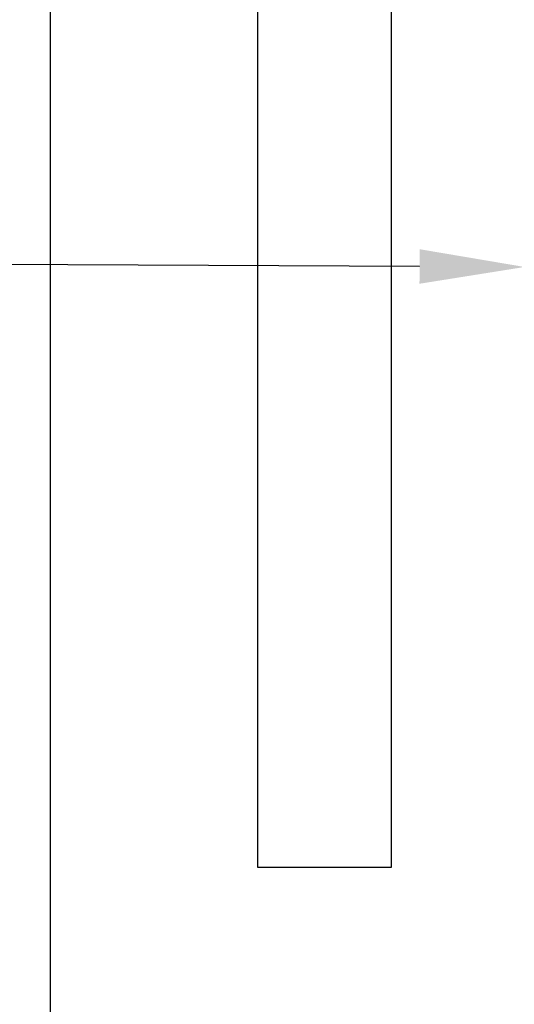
# Model space of a CAD drawing. Header units: inches. Extents: x 2954 to 6480, y 249 to 2776.
# Tile 3 of 105: x 3158 to 3252, y 1191 to 1378. Entities that reach past the tile are written whole.
import ezdxf
from ezdxf import colors
from ezdxf.entities.mleader import LeaderData, LeaderLine
from ezdxf.math import Vec2, Vec3

# ---------------------------------------------------------------- set-up
doc = ezdxf.new("R2010")
doc.units = ezdxf.units.IN
doc.header["$MEASUREMENT"] = 0
doc.layers.add('LV_PANEL MOUNT', color=7, linetype='Continuous')
doc.layers.add('OIL PUMP', color=7, linetype='Continuous')
doc.styles.get("Standard").update_dxf_attribs({"font": 'arial.ttf'})

msp = doc.modelspace()

# ---------------------------------------------------------------- linework, layer by layer
msp.add_lwpolyline([(3163.58, 2524.7), (3823.98, 2524.7), (3823.98, 949.9), (3163.58, 949.9)], close=True)
at = {"layer": 'LV_PANEL MOUNT'}
for p, q in [((3203.02, 1216.56), (3203.02, 2156.36)), ((3228.42, 2156.36), (3228.42, 1216.56)), ((3228.42, 1216.56), (3203.02, 1216.56))]:
    msp.add_line(p, q, dxfattribs=at)

# ---------------------------------------------------------------- leaders
at = {"layer": 'OIL PUMP'}
ml = msp.add_multileader_mtext('Standard', dxfattribs=at)
ml.set_content('MMP107 / C220', color=256)
ml.set_leader_properties()
ml.build(insert=Vec2(0, 0))
ml.multileader.update_dxf_attribs({"dogleg_length": 20.76, "arrow_head_size": 20})
ctx = ml.context
ctx.base_point, ctx.char_height, ctx.arrow_head_size, ctx.landing_gap_size, ctx.plane_origin = Vec3(2942.27, 1331.37), 16, 20, 12, Vec3(3095.2, 1303.67)
ctx.attachment_type = 2
notes = []
notes.append((ctx, [(0, (1, 1, 0), (3146.08, 1331.37), (-1, 0), 21.03, [(0, [(3253.82, 1330.86)], 0, [])])]))
ctx.mtext.insert, ctx.mtext.flow_direction = Vec3(2954.27, 1339.5), 5
for ctx, leaders in notes:
    for number, flags, end, landing, length, lines in leaders:
        leader = LeaderData()
        leader.index, (leader.has_last_leader_line, leader.has_dogleg_vector, leader.attachment_direction) = number, flags
        leader.last_leader_point, leader.dogleg_vector, leader.dogleg_length = Vec3(end), Vec3(landing), length
        for number, points, colour, breaks in lines:
            line = LeaderLine()
            line.index, line.vertices, line.color, line.breaks = number, Vec3.list(points), colors.encode_raw_color(colour), breaks
            leader.lines.append(line)
        ctx.leaders.append(leader)

doc.saveas('drawing.dxf')
